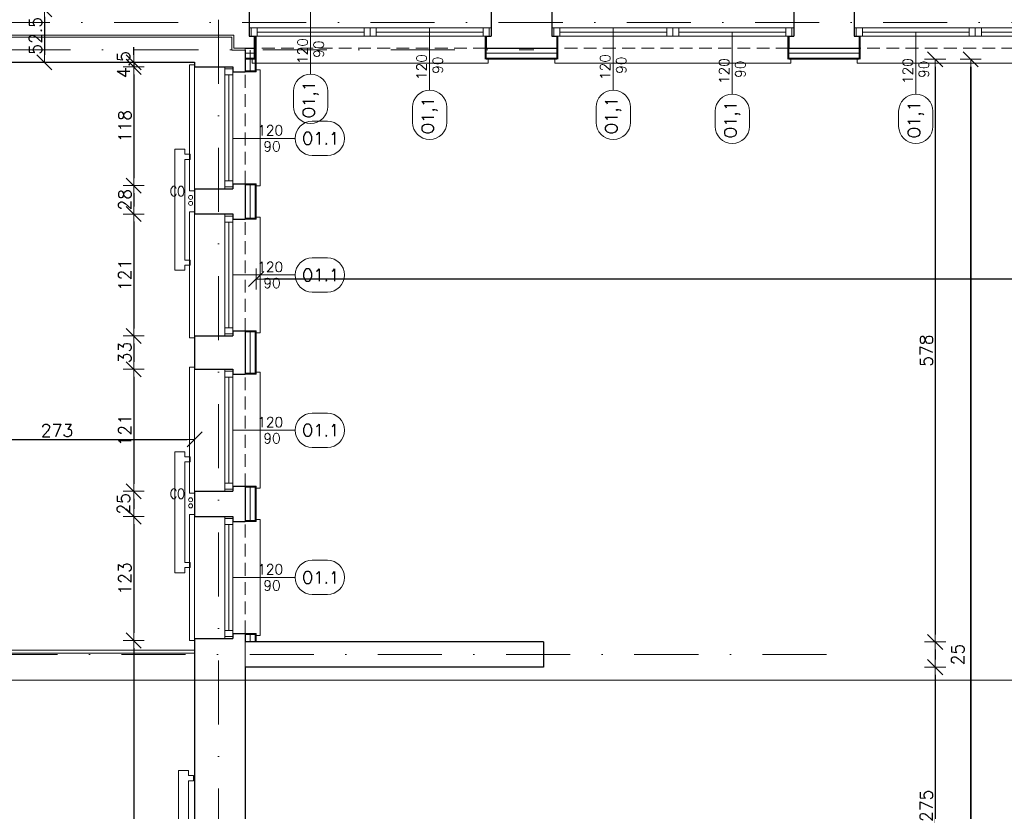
# Model space of a CAD drawing. Header units: millimetres. Extents: x 23192 to 177760, y -399809 to -79279.
# Tile 119 of 256: x 52994 to 53970, y -196383 to -195597. Entities that reach past the tile are written whole.
import ezdxf
from ezdxf.enums import TextEntityAlignment as Align

# ---------------------------------------------------------------- set-up
doc = ezdxf.new("R2010")
doc.units = ezdxf.units.MM
doc.linetypes.add('DASHDOT', pattern=[25.4, 12.7, -6.35, 0, -6.35])
doc.linetypes.add('HIDDEN', pattern=[9.525, 6.35, -3.175])
doc.layers.get('0').update_dxf_attribs({"lineweight": 0})
for name, color, linetype, lineweight in [('!! 0_ Istn-okna', 6, 'Continuous', 13), ('!! 0_ Istn-sciany', 3, 'Continuous', 30), ('!! 0_ Istn-widok', 1, 'Continuous', 15), ('!! 0_Istn-armatura', 6, 'Continuous', 9), ('!! 0_Istn-cienka', 4, 'Continuous', 9), ('!! 0_Opis_okna', 8, 'Continuous', 15), ('!! 0_Osie', 1, 'DASHDOT', 13), ('!! 1_ tynk zewn  - nowy', 21, 'Continuous', 20), ('!! 2_ remont Ocieplenie', 4, 'ZIGZAG', 5), ('!! wymiary osi', 250, 'Continuous', 9), ('0-osie-liniA', 14, 'DASHDOT', 5)]:
    doc.layers.add(name, color=color, linetype=linetype, lineweight=lineweight)
for name, color, linetype, lineweight, plot in [('!! 0_Istn-grzejniki', 7, 'Continuous', 0, False), ('!! 0_ramki', 66, 'Continuous', 9, False), ('Powierzchnia', 140, 'Continuous', 5, False)]:
    doc.layers.add(name, color=color, linetype=linetype, lineweight=lineweight, plot=plot)
doc.styles.add('ARCHETYP', font='romans.shx', dxfattribs={"height": 15})
doc.styles.add('TXT', font='simplex.shx')
doc.linetypes.add('ZIGZAG', pattern='A,0.00254,-5.08,[131,ltypeshp.shx,S=5.08,R=0,X=-5.08,Y=0],-10.16,[131,ltypeshp.shx,S=5.08,R=180,X=5.08,Y=0],-5.08', length=20.32254)
doc.dimstyles.new('DIM50', dxfattribs={"dimscale": 5, "dimtxt": 2.5, "dimasz": 1.5, "dimexe": 0, "dimexo": 0, "dimgap": 0.5, "dimtad": 1, "dimdec": 4, "dimrnd": 0.5, "dimdsep": 46, "dimtxsty": 'TXT', "dimblk1": 'TICK1', "dimblk2": 'TICK1', "dimsah": 1, "dimcen": 0, "dimse1": 1, "dimse2": 1, "dimclrd": 1, "dimclre": 7, "dimclrt": 9, "dimadec": 0, "dimazin": 0, "dimtfac": 1, "dimtdec": 4, "dimtmove": 2, "dimatfit": 3, "dimldrblk": 'TICK1', "dimfxl": 1, "dimtolj": 1, "dimarcsym": 0})

# ---------------------------------------------------------------- blocks, each defined once
blk = doc.blocks.new('BLOK OSI')
at = {"layer": '0-osie-liniA', "ltscale": 5}
for points in [[(53191.21142, -193626.89479), (53191.21142, -199860.81919)], [(48639.33021, -195663.0883), (55424.2848, -195663.0883)], [(51837.14395, -195690.0883), (53504.05566, -195690.0883)], [(51570.03302, -196290.0883), (53810.60983, -196290.0883)]]:
    blk.add_lwpolyline(points, dxfattribs=at)
blk = doc.blocks.new('1_ok-opis')
blk.add_line((0, 111.61), (0, 50))
for points in [[(-17, 128.61), (-17, 143.61)], [(17, 128.61), (17, 143.61)]]:
    blk.add_lwpolyline(points)
for centre, start, end in [((0, 143.61), 0, 180), ((0, 128.61), 180, 0)]:
    blk.add_arc(centre, 17, start, end)
at = {"style": 'ARCHETYP'}
for tag, height, rotation, p in [('NR', 12, 90, (0, 136.9)), ('NR', 12, 270, (0, 136.9)), ('SZEROKOŚĆ', 10, 90, (-8, 78.29)), ('WYSOKOŚĆ', 10, 270, (-8, 78.29)), ('WYSOKOŚĆ', 10, 90, (8, 78.29)), ('SZEROKOŚĆ', 10, 270, (8, 78.29))]:
    blk.add_attdef(tag, text='', height=height, rotation=rotation, dxfattribs=at).set_placement(p, align=Align.MIDDLE)
blk = doc.blocks.new('TICK1')
at = {"color": 0}
for p, q in [((0, -1.4), (0, 1.4)), ((0, 0), (-1, 0))]:
    blk.add_line(p, q, dxfattribs=at)
at = {"color": 2}
blk.add_line((-1, -1), (1, 1), dxfattribs=at)
blk = doc.blocks.new('*D2426')
at = {"layer": '!! wymiary osi', "color": 1, "lineweight": -2, "transparency": 16777216}
blk.add_line((53018.78, -195594.59), (53018.78, -195632.09), dxfattribs=at)
at = {"layer": 'DEFPOINTS', "color": 0, "transparency": 16777216}
for p in [(53018.78, -195587.09), (53018.78, -195639.59), (53020.21, -195639.59)]:
    blk.add_point(p, dxfattribs=at)
at = {"layer": '!! wymiary osi', "color": 1, "lineweight": -2, "transparency": 16777216, "xscale": 7.5, "yscale": 7.5, "zscale": 7.5}
for p, rotation in [((53018.78, -195587.09), 90), ((53018.78, -195639.59), 270)]:
    blk.add_blockref('TICK1', p, dxfattribs=dict(at, rotation=rotation))
at = {"layer": '!! wymiary osi', "color": 9, "transparency": 16777216, "insert": (53010.03, -195613.34), "char_height": 12.5, "attachment_point": 5, "rotation": 90, "style": 'TXT'}
blk.add_mtext('\\A1;52.5', dxfattribs=at)
blk = doc.blocks.new('*D2460')
at = {"layer": '!! wymiary osi', "color": 1, "lineweight": -2, "transparency": 16777216}
blk.add_line((55021.21, -195854.61), (53236.21, -195854.61), dxfattribs=at)
at = {"layer": 'DEFPOINTS', "color": 0, "transparency": 16777216}
for p in [(53228.71, -195636.59), (55028.71, -195636.59), (53228.71, -195854.61)]:
    blk.add_point(p, dxfattribs=at)
at = {"layer": '!! wymiary osi', "color": 1, "lineweight": -2, "transparency": 16777216, "xscale": 7.5, "yscale": 7.5, "zscale": 7.5, "rotation": 180}
blk.add_blockref('TICK1', (53228.71, -195854.61), dxfattribs=at)
at = {"layer": '!! wymiary osi', "color": 1, "lineweight": -2, "transparency": 16777216, "xscale": 7.5, "yscale": 7.5, "zscale": 7.5}
blk.add_blockref('TICK1', (55028.71, -195854.61), dxfattribs=at)
at = {"layer": '!! wymiary osi', "color": 9, "transparency": 16777216, "insert": (54128.71, -195845.86), "char_height": 12.5, "attachment_point": 5, "style": 'TXT'}
blk.add_mtext('\\A1;1800', dxfattribs=at)
blk = doc.blocks.new('*D2505')
at = {"layer": '!! wymiary osi', "color": 1, "lineweight": -2, "transparency": 16777216}
blk.add_line((52902.21, -196013.65), (53160.21, -196013.65), dxfattribs=at)
at = {"layer": 'DEFPOINTS', "color": 0, "transparency": 16777216}
for p in [(52894.71, -195952.59), (53167.71, -195952.59), (53167.71, -196013.65)]:
    blk.add_point(p, dxfattribs=at)
at = {"layer": '!! wymiary osi', "color": 1, "lineweight": -2, "transparency": 16777216, "xscale": 7.5, "yscale": 7.5, "zscale": 7.5, "rotation": 180}
blk.add_blockref('TICK1', (52894.71, -196013.65), dxfattribs=at)
at = {"layer": '!! wymiary osi', "color": 1, "lineweight": -2, "transparency": 16777216, "xscale": 7.5, "yscale": 7.5, "zscale": 7.5}
blk.add_blockref('TICK1', (53167.71, -196013.65), dxfattribs=at)
at = {"layer": '!! wymiary osi', "color": 9, "transparency": 16777216, "insert": (53031.21, -196004.9), "char_height": 12.5, "attachment_point": 5, "style": 'TXT'}
blk.add_mtext('\\A1;273', dxfattribs=at)
blk = doc.blocks.new('*D2506')
at = {"layer": '!! wymiary osi', "color": 1, "lineweight": -2, "transparency": 16777216}
blk.add_line((53937.12, -195644.09), (53937.12, -198051.09), dxfattribs=at)
at = {"layer": 'DEFPOINTS', "color": 0, "transparency": 16777216}
for p in [(53228.71, -195636.59), (53228.71, -198058.59), (53937.12, -198058.59)]:
    blk.add_point(p, dxfattribs=at)
at = {"layer": '!! wymiary osi', "color": 1, "lineweight": -2, "transparency": 16777216, "xscale": 7.5, "yscale": 7.5, "zscale": 7.5}
for p, rotation in [((53937.12, -195636.59), 90), ((53937.12, -198058.59), 270)]:
    blk.add_blockref('TICK1', p, dxfattribs=dict(at, rotation=rotation))
at = {"layer": '!! wymiary osi', "color": 9, "transparency": 16777216, "insert": (53928.37, -196847.59), "char_height": 12.5, "attachment_point": 5, "rotation": 90, "style": 'TXT'}
blk.add_mtext('\\A1;2422', dxfattribs=at)
blk = doc.blocks.new('*D2507')
at = {"layer": '!! wymiary osi', "color": 1, "lineweight": -2, "transparency": 16777216}
blk.add_line((53937.12, -198051.09), (53937.12, -195644.09), dxfattribs=at)
at = {"layer": 'DEFPOINTS', "color": 0, "transparency": 16777216}
for p in [(53228.71, -195636.59), (53937.12, -195636.59), (53228.71, -198058.59)]:
    blk.add_point(p, dxfattribs=at)
at = {"layer": '!! wymiary osi', "color": 1, "lineweight": -2, "transparency": 16777216, "xscale": 7.5, "yscale": 7.5, "zscale": 7.5}
for p, rotation in [((53937.12, -195636.59), 90), ((53937.12, -198058.59), 270)]:
    blk.add_blockref('TICK1', p, dxfattribs=dict(at, rotation=rotation))
at = {"layer": '!! wymiary osi', "color": 9, "transparency": 16777216, "insert": (53928.37, -196847.59), "char_height": 12.5, "attachment_point": 5, "rotation": 90, "style": 'TXT'}
blk.add_mtext('\\A1;2422', dxfattribs=at)
blk = doc.blocks.new('*D2508')
at = {"layer": '!! wymiary osi', "color": 1, "lineweight": -2, "transparency": 16777216}
blk.add_line((53901.88, -195644.09), (53901.88, -196207.09), dxfattribs=at)
at = {"layer": 'DEFPOINTS', "color": 0, "transparency": 16777216}
for p in [(53228.71, -195636.59), (53228.71, -196214.59), (53901.88, -196214.59)]:
    blk.add_point(p, dxfattribs=at)
at = {"layer": '!! wymiary osi', "color": 1, "lineweight": -2, "transparency": 16777216, "xscale": 7.5, "yscale": 7.5, "zscale": 7.5}
for p, rotation in [((53901.88, -195636.59), 90), ((53901.88, -196214.59), 270)]:
    blk.add_blockref('TICK1', p, dxfattribs=dict(at, rotation=rotation))
at = {"layer": '!! wymiary osi', "color": 9, "transparency": 16777216, "insert": (53893.13, -195925.59), "char_height": 12.5, "attachment_point": 5, "rotation": 90, "style": 'TXT'}
blk.add_mtext('\\A1;578', dxfattribs=at)
blk = doc.blocks.new('*D2509')
at = {"layer": '!! wymiary osi', "color": 1, "lineweight": -2, "transparency": 16777216}
blk.add_line((53901.88, -196222.09), (53901.88, -196232.09), dxfattribs=at)
at = {"layer": 'DEFPOINTS', "color": 0, "transparency": 16777216}
for p in [(53228.71, -196214.59), (53513.71, -196239.59), (53901.88, -196239.59)]:
    blk.add_point(p, dxfattribs=at)
at = {"layer": '!! wymiary osi', "color": 1, "lineweight": -2, "transparency": 16777216, "xscale": 7.5, "yscale": 7.5, "zscale": 7.5}
for p, rotation in [((53901.88, -196214.59), 90), ((53901.88, -196239.59), 270)]:
    blk.add_blockref('TICK1', p, dxfattribs=dict(at, rotation=rotation))
at = {"layer": '!! wymiary osi', "color": 9, "transparency": 16777216, "insert": (53924.38, -196227.09), "char_height": 12.5, "attachment_point": 5, "rotation": 90, "style": 'TXT'}
blk.add_mtext('\\A1;25', dxfattribs=at)
blk = doc.blocks.new('*D2510')
at = {"layer": '!! wymiary osi', "color": 1, "lineweight": -2, "transparency": 16777216}
blk.add_line((53901.88, -196247.09), (53901.88, -196507.09), dxfattribs=at)
at = {"layer": 'DEFPOINTS', "color": 0, "transparency": 16777216}
for p in [(53513.71, -196239.59), (53513.71, -196514.59), (53901.88, -196514.59)]:
    blk.add_point(p, dxfattribs=at)
at = {"layer": '!! wymiary osi', "color": 1, "lineweight": -2, "transparency": 16777216, "xscale": 7.5, "yscale": 7.5, "zscale": 7.5}
for p, rotation in [((53901.88, -196239.59), 90), ((53901.88, -196514.59), 270)]:
    blk.add_blockref('TICK1', p, dxfattribs=dict(at, rotation=rotation))
at = {"layer": '!! wymiary osi', "color": 9, "transparency": 16777216, "insert": (53893.13, -196377.09), "char_height": 12.5, "attachment_point": 5, "rotation": 90, "style": 'TXT'}
blk.add_mtext('\\A1;275', dxfattribs=at)
blk = doc.blocks.new('*D2516')
at = {"layer": '!! wymiary osi', "color": 1, "lineweight": -2, "transparency": 16777216}
for p, q in [((53107.27, -195632.09), (53107.27, -195624.59)), ((53107.27, -195639.59), (53107.27, -195644.09)), ((53107.27, -195651.59), (53107.27, -195659.09))]:
    blk.add_line(p, q, dxfattribs=at)
at = {"layer": 'DEFPOINTS', "color": 0, "transparency": 16777216}
for p in [(53167.71, -195639.59), (53107.27, -195644.09), (53167.71, -195644.09)]:
    blk.add_point(p, dxfattribs=at)
at = {"layer": '!! wymiary osi', "color": 1, "lineweight": -2, "transparency": 16777216, "xscale": 7.5, "yscale": 7.5, "zscale": 7.5}
for p, rotation in [((53107.27, -195639.59), 270), ((53107.27, -195644.09), 90)]:
    blk.add_blockref('TICK1', p, dxfattribs=dict(at, rotation=rotation))
at = {"layer": '!! wymiary osi', "color": 9, "transparency": 16777216, "insert": (53097.27, -195641.84), "char_height": 12.5, "attachment_point": 5, "rotation": 90, "style": 'TXT'}
blk.add_mtext('\\A1;4.5', dxfattribs=at)
blk = doc.blocks.new('*D2517')
at = {"layer": '!! wymiary osi', "color": 1, "lineweight": -2, "transparency": 16777216}
blk.add_line((53107.27, -195651.59), (53107.27, -195754.43), dxfattribs=at)
at = {"layer": 'DEFPOINTS', "color": 0, "transparency": 16777216}
for p in [(53167.71, -195644.09), (53107.27, -195761.93), (53167.71, -195761.93)]:
    blk.add_point(p, dxfattribs=at)
at = {"layer": '!! wymiary osi', "color": 1, "lineweight": -2, "transparency": 16777216, "xscale": 7.5, "yscale": 7.5, "zscale": 7.5}
for p, rotation in [((53107.27, -195644.09), 90), ((53107.27, -195761.93), 270)]:
    blk.add_blockref('TICK1', p, dxfattribs=dict(at, rotation=rotation))
at = {"layer": '!! wymiary osi', "color": 9, "transparency": 16777216, "insert": (53098.52, -195703.01), "char_height": 12.5, "attachment_point": 5, "rotation": 90, "style": 'TXT'}
blk.add_mtext('\\A1;118', dxfattribs=at)
blk = doc.blocks.new('*D2518')
at = {"layer": '!! wymiary osi', "color": 1, "lineweight": -2, "transparency": 16777216}
blk.add_line((53107.27, -195769.43), (53107.27, -195782.59), dxfattribs=at)
at = {"layer": 'DEFPOINTS', "color": 0, "transparency": 16777216}
for p in [(53167.71, -195761.93), (53107.27, -195790.09), (53167.71, -195790.09)]:
    blk.add_point(p, dxfattribs=at)
at = {"layer": '!! wymiary osi', "color": 1, "lineweight": -2, "transparency": 16777216, "xscale": 7.5, "yscale": 7.5, "zscale": 7.5}
for p, rotation in [((53107.27, -195761.93), 90), ((53107.27, -195790.09), 270)]:
    blk.add_blockref('TICK1', p, dxfattribs=dict(at, rotation=rotation))
at = {"layer": '!! wymiary osi', "color": 9, "transparency": 16777216, "insert": (53098.52, -195776.01), "char_height": 12.5, "attachment_point": 5, "rotation": 90, "style": 'TXT'}
blk.add_mtext('\\A1;28', dxfattribs=at)
blk = doc.blocks.new('*D2519')
at = {"layer": '!! wymiary osi', "color": 1, "lineweight": -2, "transparency": 16777216}
blk.add_line((53107.27, -195797.59), (53107.27, -195903.59), dxfattribs=at)
at = {"layer": 'DEFPOINTS', "color": 0, "transparency": 16777216}
for p in [(53167.71, -195790.09), (53107.27, -195911.09), (53167.71, -195911.09)]:
    blk.add_point(p, dxfattribs=at)
at = {"layer": '!! wymiary osi', "color": 1, "lineweight": -2, "transparency": 16777216, "xscale": 7.5, "yscale": 7.5, "zscale": 7.5}
for p, rotation in [((53107.27, -195790.09), 90), ((53107.27, -195911.09), 270)]:
    blk.add_blockref('TICK1', p, dxfattribs=dict(at, rotation=rotation))
at = {"layer": '!! wymiary osi', "color": 9, "transparency": 16777216, "insert": (53098.52, -195850.59), "char_height": 12.5, "attachment_point": 5, "rotation": 90, "style": 'TXT'}
blk.add_mtext('\\A1;121', dxfattribs=at)
blk = doc.blocks.new('*D2520')
at = {"layer": '!! wymiary osi', "color": 1, "lineweight": -2, "transparency": 16777216}
blk.add_line((53107.27, -195918.59), (53107.27, -195936.59), dxfattribs=at)
at = {"layer": 'DEFPOINTS', "color": 0, "transparency": 16777216}
for p in [(53167.71, -195911.09), (53107.27, -195944.09), (53167.71, -195944.09)]:
    blk.add_point(p, dxfattribs=at)
at = {"layer": '!! wymiary osi', "color": 1, "lineweight": -2, "transparency": 16777216, "xscale": 7.5, "yscale": 7.5, "zscale": 7.5}
for p, rotation in [((53107.27, -195911.09), 90), ((53107.27, -195944.09), 270)]:
    blk.add_blockref('TICK1', p, dxfattribs=dict(at, rotation=rotation))
at = {"layer": '!! wymiary osi', "color": 9, "transparency": 16777216, "insert": (53098.52, -195927.59), "char_height": 12.5, "attachment_point": 5, "rotation": 90, "style": 'TXT'}
blk.add_mtext('\\A1;33', dxfattribs=at)
blk = doc.blocks.new('*D2521')
at = {"layer": '!! wymiary osi', "color": 1, "lineweight": -2, "transparency": 16777216}
blk.add_line((53107.27, -195951.59), (53107.27, -196057.59), dxfattribs=at)
at = {"layer": 'DEFPOINTS', "color": 0, "transparency": 16777216}
for p in [(53167.71, -195944.09), (53107.27, -196065.09), (53167.71, -196065.09)]:
    blk.add_point(p, dxfattribs=at)
at = {"layer": '!! wymiary osi', "color": 1, "lineweight": -2, "transparency": 16777216, "xscale": 7.5, "yscale": 7.5, "zscale": 7.5}
for p, rotation in [((53107.27, -195944.09), 90), ((53107.27, -196065.09), 270)]:
    blk.add_blockref('TICK1', p, dxfattribs=dict(at, rotation=rotation))
at = {"layer": '!! wymiary osi', "color": 9, "transparency": 16777216, "insert": (53098.52, -196004.59), "char_height": 12.5, "attachment_point": 5, "rotation": 90, "style": 'TXT'}
blk.add_mtext('\\A1;121', dxfattribs=at)
blk = doc.blocks.new('*D2522')
at = {"layer": '!! wymiary osi', "color": 1, "lineweight": -2, "transparency": 16777216}
blk.add_line((53107.27, -196072.59), (53107.27, -196082.59), dxfattribs=at)
at = {"layer": 'DEFPOINTS', "color": 0, "transparency": 16777216}
for p in [(53167.71, -196065.09), (53107.27, -196090.09), (53167.71, -196090.09)]:
    blk.add_point(p, dxfattribs=at)
at = {"layer": '!! wymiary osi', "color": 1, "lineweight": -2, "transparency": 16777216, "xscale": 7.5, "yscale": 7.5, "zscale": 7.5}
for p, rotation in [((53107.27, -196065.09), 90), ((53107.27, -196090.09), 270)]:
    blk.add_blockref('TICK1', p, dxfattribs=dict(at, rotation=rotation))
at = {"layer": '!! wymiary osi', "color": 9, "transparency": 16777216, "insert": (53097.27, -196077.59), "char_height": 12.5, "attachment_point": 5, "rotation": 90, "style": 'TXT'}
blk.add_mtext('\\A1;25', dxfattribs=at)
blk = doc.blocks.new('*D2523')
at = {"layer": '!! wymiary osi', "color": 1, "lineweight": -2, "transparency": 16777216}
blk.add_line((53107.27, -196097.59), (53107.27, -196205.59), dxfattribs=at)
at = {"layer": 'DEFPOINTS', "color": 0, "transparency": 16777216}
for p in [(53167.71, -196090.09), (53107.27, -196213.09), (53167.71, -196213.09)]:
    blk.add_point(p, dxfattribs=at)
at = {"layer": '!! wymiary osi', "color": 1, "lineweight": -2, "transparency": 16777216, "xscale": 7.5, "yscale": 7.5, "zscale": 7.5}
for p, rotation in [((53107.27, -196090.09), 90), ((53107.27, -196213.09), 270)]:
    blk.add_blockref('TICK1', p, dxfattribs=dict(at, rotation=rotation))
at = {"layer": '!! wymiary osi', "color": 9, "transparency": 16777216, "insert": (53098.52, -196151.59), "char_height": 12.5, "attachment_point": 5, "rotation": 90, "style": 'TXT'}
blk.add_mtext('\\A1;123', dxfattribs=at)
blk = doc.blocks.new('*D2524')
at = {"layer": '!! wymiary osi', "color": 1, "lineweight": -2, "transparency": 16777216}
blk.add_line((53107.27, -196220.59), (53107.27, -196800.28), dxfattribs=at)
at = {"layer": 'DEFPOINTS', "color": 0, "transparency": 16777216}
for p in [(53167.71, -196213.09), (53107.27, -196807.78), (53167.71, -196807.78)]:
    blk.add_point(p, dxfattribs=at)
at = {"layer": '!! wymiary osi', "color": 1, "lineweight": -2, "transparency": 16777216, "xscale": 7.5, "yscale": 7.5, "zscale": 7.5}
for p, rotation in [((53107.27, -196213.09), 90), ((53107.27, -196807.78), 270)]:
    blk.add_blockref('TICK1', p, dxfattribs=dict(at, rotation=rotation))
at = {"layer": '!! wymiary osi', "color": 9, "transparency": 16777216, "insert": (53098.52, -196474.33), "char_height": 12.5, "attachment_point": 5, "rotation": 90, "style": 'TXT'}
blk.add_mtext('\\A1;594.5', dxfattribs=at)

msp = doc.modelspace()

# ---------------------------------------------------------------- linework, layer by layer
at = {"layer": '!! 0_ Istn-okna'}
for points in [[(53221.71142, -195605.5883), (53461.71142, -195605.5883)], [(53229.71142, -195609.5883), (53335.71142, -195609.5883)], [(53347.71142, -195609.5883), (53453.71142, -195609.5883)], [(53521.71142, -195605.5883), (53761.71142, -195605.5883)], [(53529.71142, -195609.5883), (53635.71142, -195609.5883)], [(53647.71142, -195609.5883), (53753.71142, -195609.5883)], [(53821.71142, -195605.5883), (54061.71142, -195605.5883)], [(53829.71142, -195609.5883), (53935.71142, -195609.5883)], [(53947.71142, -195609.5883), (54053.71142, -195609.5883)], [(53221.71142, -195613.5883), (53461.71142, -195613.5883)], [(53521.71142, -195613.5883), (53761.71142, -195613.5883)], [(53821.71142, -195613.5883), (54061.71142, -195613.5883)], [(53197.71142, -195644.0883), (53197.71142, -195765.0883)], [(53205.71142, -195644.0883), (53205.71142, -195765.0883)], [(53201.71142, -195652.0883), (53201.71142, -195757.0883)], [(53197.71142, -195790.0883), (53197.71142, -195911.0883)], [(53205.71142, -195790.0883), (53205.71142, -195911.0883)], [(53201.71142, -195798.0883), (53201.71142, -195903.0883)], [(53197.71142, -195944.0883), (53197.71142, -196065.0883)], [(53201.71142, -195952.0883), (53201.71142, -196057.0883)], [(53205.71142, -195944.0883), (53205.71142, -196065.0883)], [(53197.71142, -196090.0883), (53197.71142, -196211.0883)], [(53205.71142, -196090.0883), (53205.71142, -196211.0883)], [(53201.71142, -196098.0883), (53201.71142, -196203.0883)]]:
    msp.add_lwpolyline(points, dxfattribs=at)
for points in [[(53223.71142, -195613.5883), (53229.71142, -195613.5883), (53229.71142, -195605.5883), (53223.71142, -195605.5883)], [(53335.71142, -195613.5883), (53341.71142, -195613.5883), (53341.71142, -195605.5883), (53335.71142, -195605.5883)], [(53341.71142, -195613.5883), (53347.71142, -195613.5883), (53347.71142, -195605.5883), (53341.71142, -195605.5883)], [(53453.71142, -195613.5883), (53459.71142, -195613.5883), (53459.71142, -195605.5883), (53453.71142, -195605.5883)], [(53523.71142, -195613.5883), (53529.71142, -195613.5883), (53529.71142, -195605.5883), (53523.71142, -195605.5883)], [(53635.71142, -195613.5883), (53641.71142, -195613.5883), (53641.71142, -195605.5883), (53635.71142, -195605.5883)], [(53641.71142, -195613.5883), (53647.71142, -195613.5883), (53647.71142, -195605.5883), (53641.71142, -195605.5883)], [(53753.71142, -195613.5883), (53759.71142, -195613.5883), (53759.71142, -195605.5883), (53753.71142, -195605.5883)], [(53823.71142, -195613.5883), (53829.71142, -195613.5883), (53829.71142, -195605.5883), (53823.71142, -195605.5883)], [(53935.71142, -195613.5883), (53941.71142, -195613.5883), (53941.71142, -195605.5883), (53935.71142, -195605.5883)], [(53941.71142, -195613.5883), (53947.71142, -195613.5883), (53947.71142, -195605.5883), (53941.71142, -195605.5883)], [(53205.71142, -195646.0883), (53205.71142, -195652.0883), (53197.71142, -195652.0883), (53197.71142, -195646.0883)], [(53205.71142, -195757.0883), (53205.71142, -195763.0883), (53197.71142, -195763.0883), (53197.71142, -195757.0883)], [(53205.71142, -195792.0883), (53205.71142, -195798.0883), (53197.71142, -195798.0883), (53197.71142, -195792.0883)], [(53205.71142, -195903.0883), (53205.71142, -195909.0883), (53197.71142, -195909.0883), (53197.71142, -195903.0883)], [(53205.71142, -195946.0883), (53205.71142, -195952.0883), (53197.71142, -195952.0883), (53197.71142, -195946.0883)], [(53205.71142, -196057.0883), (53205.71142, -196063.0883), (53197.71142, -196063.0883), (53197.71142, -196057.0883)], [(53205.71142, -196092.0883), (53205.71142, -196098.0883), (53197.71142, -196098.0883), (53197.71142, -196092.0883)], [(53205.71142, -196203.0883), (53205.71142, -196209.0883), (53197.71142, -196209.0883), (53197.71142, -196203.0883)]]:
    msp.add_lwpolyline(points, close=True, dxfattribs=at)
at = {"layer": '!! 0_ Istn-sciany'}
for points in [[(53221.71142, -195574.5883), (53221.71142, -195613.5883)], [(53461.71142, -195574.5883), (53461.71142, -195613.5883)], [(53521.71142, -195574.5883), (53521.71142, -195613.5883)], [(53761.71142, -195574.5883), (53761.71142, -195613.5883)], [(53821.71142, -195574.5883), (53821.71142, -195613.5883)], [(53221.71142, -195613.5883), (53226.71142, -195613.5883)], [(53226.71142, -195613.5883), (53226.71142, -195625.5883)], [(53456.71142, -195613.5883), (53461.71142, -195613.5883)], [(53456.71142, -195613.5883), (53456.71142, -195625.5883)], [(53521.71142, -195613.5883), (53526.71142, -195613.5883)], [(53526.71142, -195613.5883), (53526.71142, -195625.5883)], [(53756.71142, -195613.5883), (53761.71142, -195613.5883)], [(53756.71142, -195613.5883), (53756.71142, -195625.5883)], [(53821.71142, -195613.5883), (53826.71142, -195613.5883)], [(53826.71142, -195613.5883), (53826.71142, -195625.5883)], [(53217.71142, -195625.5883), (53226.71142, -195625.5883)], [(53217.71142, -195627.5883), (53217.71142, -195649.0883)], [(53456.71142, -195625.5883), (53526.71142, -195625.5883)], [(53756.71142, -195625.5883), (53826.71142, -195625.5883)], [(52872.71142, -195639.5883), (53167.71142, -195639.5883)], [(53167.71142, -195639.5883), (53167.71142, -195644.0883)], [(53167.71142, -195644.0883), (53205.71142, -195644.0883)], [(53205.71142, -195644.0883), (53205.71142, -195649.0883)], [(53205.71142, -195649.0883), (53217.71142, -195649.0883)], [(53167.71142, -195765.0883), (53167.71142, -195790.0883)], [(53167.71142, -195765.0883), (53205.71142, -195765.0883)], [(53205.71142, -195760.0883), (53205.71142, -195765.0883)], [(53205.71142, -195760.0883), (53217.71142, -195760.0883)], [(53217.71142, -195760.0883), (53217.71142, -195795.0883)], [(53167.71142, -195790.0883), (53205.71142, -195790.0883)], [(53205.71142, -195790.0883), (53205.71142, -195795.0883)], [(53205.71142, -195795.0883), (53217.71142, -195795.0883)], [(53167.71142, -195911.0883), (53167.71142, -195944.0883)], [(53167.71142, -195911.0883), (53205.71142, -195911.0883)], [(53205.71142, -195906.0883), (53205.71142, -195911.0883)], [(53205.71142, -195906.0883), (53217.71142, -195906.0883)], [(53217.71142, -195906.0883), (53217.71142, -195949.0883)], [(53167.71142, -195944.0883), (53205.71142, -195944.0883)], [(53205.71142, -195944.0883), (53205.71142, -195949.0883)], [(53205.71142, -195949.0883), (53217.71142, -195949.0883)], [(53205.71142, -196060.0883), (53205.71142, -196065.0883)], [(53205.71142, -196060.0883), (53217.71142, -196060.0883)], [(53217.71142, -196060.0883), (53217.71142, -196095.0883)], [(53167.71142, -196065.0883), (53167.71142, -196090.0883)], [(53167.71142, -196065.0883), (53205.71142, -196065.0883)], [(53167.71142, -196090.0883), (53205.71142, -196090.0883)], [(53205.71142, -196090.0883), (53205.71142, -196095.0883)], [(53205.71142, -196095.0883), (53217.71142, -196095.0883)], [(53205.71142, -196206.0883), (53205.71142, -196211.0883)], [(53205.71142, -196206.0883), (53217.71142, -196206.0883)], [(53217.71142, -196206.0883), (53217.71142, -196214.5883)], [(53167.71142, -196211.0883), (53167.71142, -196814.5883)], [(53167.71142, -196211.0883), (53205.71142, -196211.0883)], [(53513.71142, -196214.5883), (53217.71142, -196214.5883)], [(53513.71142, -196214.5883), (53513.71142, -196239.5883)], [(53217.71142, -196239.5883), (53217.71142, -196514.5883)], [(53513.71142, -196239.5883), (53217.71142, -196239.5883)]]:
    msp.add_lwpolyline(points, dxfattribs=at)
at = {"layer": '!! 0_ Istn-widok'}
for points in [[(52872.71142, -195612.5883), (53178.71142, -195612.5883)], [(52872.71142, -195614.5883), (53179.71142, -195614.5883)], [(53178.71142, -195612.5883), (53206.71142, -195612.5883)], [(53179.71142, -195614.5883), (53204.71142, -195614.5883)], [(53204.71142, -195614.5883), (53204.71142, -195627.5883)], [(53206.71142, -195612.5883), (53206.71142, -195625.5883)], [(53204.71142, -195627.5883), (53217.71142, -195627.5883)], [(53206.71142, -195625.5883), (53217.71142, -195625.5883)], [(53217.71142, -195627.5883), (53217.71142, -195625.5883)], [(53224.71142, -195635.5883), (53224.71142, -195640.5883)], [(53458.71142, -195640.5883), (53224.71142, -195640.5883)], [(53458.71142, -195635.5883), (53458.71142, -195640.5883)], [(53524.71142, -195635.5883), (53524.71142, -195640.5883)], [(53758.71142, -195640.5883), (53524.71142, -195640.5883)], [(53758.71142, -195635.5883), (53758.71142, -195640.5883)], [(53824.71142, -195635.5883), (53824.71142, -195640.5883)], [(54058.71142, -195640.5883), (53824.71142, -195640.5883)], [(53162.71142, -195642.0883), (53162.71142, -195767.0883)], [(53167.71142, -195642.0883), (53162.71142, -195642.0883)], [(53227.71142, -195647.0883), (53232.71142, -195647.0883)], [(53232.71142, -195762.0883), (53232.71142, -195647.0883)], [(53167.71142, -195767.0883), (53162.71142, -195767.0883)], [(53227.71142, -195762.0883), (53232.71142, -195762.0883)], [(53162.71142, -195788.0883), (53162.71142, -195913.0883)], [(53167.71142, -195788.0883), (53162.71142, -195788.0883)], [(53227.71142, -195793.0883), (53232.71142, -195793.0883)], [(53232.71142, -195908.0883), (53232.71142, -195793.0883)], [(53167.71142, -195913.0883), (53162.71142, -195913.0883)], [(53227.71142, -195908.0883), (53232.71142, -195908.0883)], [(53162.71142, -195942.0883), (53162.71142, -196067.0883)], [(53167.71142, -195942.0883), (53162.71142, -195942.0883)], [(53227.71142, -195947.0883), (53232.71142, -195947.0883)], [(53232.71142, -196062.0883), (53232.71142, -195947.0883)], [(53167.71142, -196067.0883), (53162.71142, -196067.0883)], [(53227.71142, -196062.0883), (53232.71142, -196062.0883)], [(53162.71142, -196088.0883), (53162.71142, -196213.0883)], [(53167.71142, -196088.0883), (53162.71142, -196088.0883)], [(53227.71142, -196093.0883), (53232.71142, -196093.0883)], [(53232.71142, -196208.0883), (53232.71142, -196093.0883)], [(53167.71142, -196213.0883), (53162.71142, -196213.0883)], [(53217.71142, -196214.5883), (53217.71142, -196239.5883)], [(53227.71142, -196208.0883), (53232.71142, -196208.0883)], [(52887.71142, -196222.5883), (53167.71142, -196222.5883)], [(52890.71142, -196225.5883), (53167.71142, -196225.5883)]]:
    msp.add_lwpolyline(points, dxfattribs=at)
at = {"layer": '!! 0_Istn-armatura'}
for centre in [(53163.71142, -195773.5883), (53163.71142, -195779.5883), (53163.71142, -196073.5883), (53163.71142, -196079.5883)]:
    msp.add_circle(centre, 2, dxfattribs=at)
at = {"layer": '!! 0_Istn-cienka', "linetype": 'HIDDEN', "ltscale": 2}
for points in [[(53456.71142, -195625.5883), (53226.71142, -195625.5883)], [(53756.71142, -195625.5883), (53526.71142, -195625.5883)], [(54056.71142, -195625.5883), (53826.71142, -195625.5883)], [(53167.71142, -195644.0883), (53167.71142, -195765.0883)], [(53217.71142, -195760.0883), (53217.71142, -195649.0883)], [(53167.71142, -195790.0883), (53167.71142, -195911.0883)], [(53217.71142, -195906.0883), (53217.71142, -195795.0883)], [(53167.71142, -195944.0883), (53167.71142, -196065.0883)], [(53217.71142, -196060.0883), (53217.71142, -195949.0883)], [(53167.71142, -196090.0883), (53167.71142, -196211.0883)], [(53217.71142, -196206.0883), (53217.71142, -196095.0883)]]:
    msp.add_lwpolyline(points, dxfattribs=at)
at = {"layer": '!! 0_Istn-grzejniki'}
for points in [[(53163.12978, -195840.86545), (53158.12978, -195840.86545), (53158.12978, -195845.86545), (53148.12978, -195845.86545), (53148.12978, -195725.86545), (53158.12978, -195725.86545), (53158.12978, -195730.86545), (53163.12978, -195730.86545), (53163.12978, -195735.86545), (53158.12978, -195735.86545), (53158.12978, -195835.86545), (53163.12978, -195835.86545)], [(53163.12978, -196140.86545), (53158.12978, -196140.86545), (53158.12978, -196145.86545), (53148.12978, -196145.86545), (53148.12978, -196025.86545), (53158.12978, -196025.86545), (53158.12978, -196030.86545), (53163.12978, -196030.86545), (53163.12978, -196035.86545), (53158.12978, -196035.86545), (53158.12978, -196135.86545), (53163.12978, -196135.86545)], [(53166.64018, -196457.20114), (53161.64018, -196457.20114), (53161.64018, -196462.20114), (53151.64018, -196462.20114), (53151.64018, -196342.20114), (53161.64018, -196342.20114), (53161.64018, -196347.20114), (53166.64018, -196347.20114), (53166.64018, -196352.20114), (53161.64018, -196352.20114), (53161.64018, -196452.20114), (53166.64018, -196452.20114)]]:
    msp.add_lwpolyline(points, close=True, dxfattribs=at)
at = {"layer": '!! 0_ramki'}
msp.add_lwpolyline([(52465.42916, -193282.57641), (56665.42916, -193282.57641), (56665.42916, -196252.57641), (52465.42916, -196252.57641)], close=True, dxfattribs=at)
at = {"layer": '!! 1_ tynk zewn  - nowy'}
for points in [[(53227.71142, -195613.5883), (53227.71142, -195649.0883)], [(53227.71142, -195636.5883), (53227.71142, -195613.5883)], [(53228.71142, -195613.5883), (53228.71142, -195649.0883)], [(53455.71142, -195636.5883), (53455.71142, -195613.5883)], [(53527.71142, -195636.5883), (53527.71142, -195613.5883)], [(53755.71142, -195636.5883), (53755.71142, -195613.5883)], [(53827.71142, -195636.5883), (53827.71142, -195613.5883)], [(53226.71142, -195636.5883), (53226.71142, -195625.5883)], [(53456.71142, -195636.5883), (53456.71142, -195625.5883)], [(53526.71142, -195636.5883), (53526.71142, -195625.5883)], [(53756.71142, -195636.5883), (53756.71142, -195625.5883)], [(53826.71142, -195636.5883), (53826.71142, -195625.5883)], [(53217.71142, -195635.5883), (53228.71142, -195635.5883)], [(53217.71142, -195636.5883), (53228.71142, -195636.5883)], [(53456.71142, -195635.5883), (53526.71142, -195635.5883)], [(53456.71142, -195636.5883), (53526.71142, -195636.5883)], [(53756.71142, -195635.5883), (53826.71142, -195635.5883)], [(53756.71142, -195636.5883), (53826.71142, -195636.5883)], [(53217.71142, -195648.0883), (53228.71142, -195648.0883)], [(53217.71142, -195649.0883), (53228.71142, -195649.0883)], [(53228.71142, -195760.0883), (53217.71142, -195760.0883)], [(53228.71142, -195761.0883), (53217.71142, -195761.0883)], [(53227.71142, -195760.0883), (53227.71142, -195795.0883)], [(53228.71142, -195760.0883), (53228.71142, -195795.0883)], [(53228.71142, -195794.0883), (53217.71142, -195794.0883)], [(53228.71142, -195795.0883), (53217.71142, -195795.0883)], [(53228.71142, -195906.0883), (53217.71142, -195906.0883)], [(53228.71142, -195907.0883), (53217.71142, -195907.0883)], [(53227.71142, -195906.0883), (53227.71142, -195949.0883)], [(53228.71142, -195906.0883), (53228.71142, -195949.0883)], [(53228.71142, -195948.0883), (53217.71142, -195948.0883)], [(53228.71142, -195949.0883), (53217.71142, -195949.0883)], [(53228.71142, -196060.0883), (53217.71142, -196060.0883)], [(53227.71142, -196060.0883), (53227.71142, -196095.0883)], [(53228.71142, -196060.0883), (53228.71142, -196095.0883)], [(53228.71142, -196061.0883), (53217.71142, -196061.0883)], [(53228.71142, -196094.0883), (53217.71142, -196094.0883)], [(53228.71142, -196095.0883), (53217.71142, -196095.0883)], [(53228.71142, -196206.0883), (53217.71142, -196206.0883)], [(53228.71142, -196207.0883), (53217.71142, -196207.0883)], [(53227.71142, -196206.0883), (53227.71142, -196214.5883)], [(53228.71142, -196206.0883), (53228.71142, -196214.5883)]]:
    msp.add_lwpolyline(points, dxfattribs=at)
at = {"layer": '!! 2_ remont Ocieplenie', "linetype": 'ZIGZAG', "ltscale": 0.75}
for points in [[(53217.71142, -195630.5883), (53228.71142, -195630.5883)], [(53222.71142, -195627.5883), (53222.71142, -195649.0883)], [(53456.71142, -195630.5883), (53526.71142, -195630.5883)], [(53756.71142, -195630.5883), (53826.71142, -195630.5883)], [(53222.71142, -195760.0883), (53222.71142, -195795.0883)], [(53222.71142, -195906.0883), (53222.71142, -195949.0883)], [(53222.71142, -196060.0883), (53222.71142, -196095.0883)], [(53222.71142, -196206.0883), (53222.71142, -196214.5883)]]:
    msp.add_lwpolyline(points, dxfattribs=at)
at = {"layer": 'Powierzchnia'}
for points in [[(53167.71142, -195639.5883), (52604.71142, -195639.5883), (52604.71142, -197139.5883), (52370.71142, -197139.5883), (52370.71142, -197414.5883), (53167.71142, -197414.5883)], [(52370.71142, -197414.5883), (53167.71142, -197414.5883), (53167.71142, -197139.5883), (52802.7115, -197139.0883), (52802.7115, -197114.0883), (52887.71142, -197114.5883), (52887.71142, -196222.5883), (53167.71142, -196222.5883), (53167.71142, -195639.5883), (52894.71142, -195639.5883), (52894.71142, -195952.5883), (52604.71142, -195952.5883), (52604.71142, -197139.5883), (52370.71142, -197139.5883)], [(52890.71142, -197114.5883), (53167.71142, -197114.5883), (53167.71142, -196225.5883), (52890.71142, -196225.5883)]]:
    msp.add_lwpolyline(points, close=True, dxfattribs=at)

# ---------------------------------------------------------------- block references
at = {"layer": '!! 0_Opis_okna'}
ref = msp.add_blockref('1_ok-opis', (53282.71142, -195539.68761), dxfattribs=dict(at, rotation=180))
ref.add_attrib('SZEROKOŚĆ', '120', dxfattribs={"layer": '0', "height": 10, "rotation": 90, "style": 'ARCHETYP'}).set_placement((53274.71142, -195628.40802), align=Align.MIDDLE)
ref.add_attrib('WYSOKOŚĆ', '90', dxfattribs={"layer": '0', "height": 10, "rotation": 90, "style": 'ARCHETYP'}).set_placement((53290.71142, -195626.63456), align=Align.MIDDLE)
ref.add_attrib('NR', 'O1,1', dxfattribs={"layer": '0', "height": 12, "rotation": 90, "style": 'ARCHETYP'}).set_placement((53282.71142, -195676.58906), align=Align.MIDDLE)
ref = msp.add_blockref('1_ok-opis', (53400.71142, -195555.5883), dxfattribs=dict(at, rotation=180))
ref.add_attrib('SZEROKOŚĆ', '120', dxfattribs={"layer": '0', "height": 10, "rotation": 90, "style": 'ARCHETYP'}).set_placement((53392.71142, -195644.30871), align=Align.MIDDLE)
ref.add_attrib('WYSOKOŚĆ', '90', dxfattribs={"layer": '0', "height": 10, "rotation": 90, "style": 'ARCHETYP'}).set_placement((53408.71142, -195642.53526), align=Align.MIDDLE)
ref.add_attrib('NR', 'O1,1', dxfattribs={"layer": '0', "height": 12, "rotation": 90, "style": 'ARCHETYP'}).set_placement((53400.71142, -195692.48975), align=Align.MIDDLE)
ref = msp.add_blockref('1_ok-opis', (53582.71142, -195555.5883), dxfattribs=dict(at, rotation=180))
ref.add_attrib('SZEROKOŚĆ', '120', dxfattribs={"layer": '0', "height": 10, "rotation": 90, "style": 'ARCHETYP'}).set_placement((53574.71142, -195644.30871), align=Align.MIDDLE)
ref.add_attrib('WYSOKOŚĆ', '90', dxfattribs={"layer": '0', "height": 10, "rotation": 90, "style": 'ARCHETYP'}).set_placement((53590.71142, -195642.53526), align=Align.MIDDLE)
ref.add_attrib('NR', 'O1,1', dxfattribs={"layer": '0', "height": 12, "rotation": 90, "style": 'ARCHETYP'}).set_placement((53582.71142, -195692.48975), align=Align.MIDDLE)
ref = msp.add_blockref('1_ok-opis', (53700.71142, -195559.5883), dxfattribs=dict(at, rotation=180))
ref.add_attrib('SZEROKOŚĆ', '120', dxfattribs={"layer": '0', "height": 10, "rotation": 90, "style": 'ARCHETYP'}).set_placement((53692.71142, -195648.30871), align=Align.MIDDLE)
ref.add_attrib('WYSOKOŚĆ', '90', dxfattribs={"layer": '0', "height": 10, "rotation": 90, "style": 'ARCHETYP'}).set_placement((53708.71142, -195646.53526), align=Align.MIDDLE)
ref.add_attrib('NR', 'O1,1', dxfattribs={"layer": '0', "height": 12, "rotation": 90, "style": 'ARCHETYP'}).set_placement((53700.71142, -195696.48975), align=Align.MIDDLE)
ref = msp.add_blockref('1_ok-opis', (53882.71142, -195559.5883), dxfattribs=dict(at, rotation=180))
ref.add_attrib('SZEROKOŚĆ', '120', dxfattribs={"layer": '0', "height": 10, "rotation": 90, "style": 'ARCHETYP'}).set_placement((53874.71142, -195648.30871), align=Align.MIDDLE)
ref.add_attrib('WYSOKOŚĆ', '90', dxfattribs={"layer": '0', "height": 10, "rotation": 90, "style": 'ARCHETYP'}).set_placement((53890.71142, -195646.53526), align=Align.MIDDLE)
ref.add_attrib('NR', 'O1,1', dxfattribs={"layer": '0', "height": 12, "rotation": 90, "style": 'ARCHETYP'}).set_placement((53882.71142, -195696.48975), align=Align.MIDDLE)
ref = msp.add_blockref('1_ok-opis', (53155.71142, -195715.07089), dxfattribs=dict(at, rotation=270))
ref.add_attrib('WYSOKOŚĆ', '90', dxfattribs={"layer": '0', "height": 10, "style": 'ARCHETYP'}).set_placement((53244.43183, -195723.07089), align=Align.MIDDLE)
ref.add_attrib('SZEROKOŚĆ', '120', dxfattribs={"layer": '0', "height": 10, "style": 'ARCHETYP'}).set_placement((53242.65838, -195707.07089), align=Align.MIDDLE)
ref.add_attrib('NR', 'O1.1', dxfattribs={"layer": '0', "height": 12, "style": 'ARCHETYP'}).set_placement((53292.61287, -195715.07089), align=Align.MIDDLE)
ref = msp.add_blockref('1_ok-opis', (53155.71142, -195850.5883), dxfattribs=dict(at, rotation=270))
ref.add_attrib('WYSOKOŚĆ', '90', dxfattribs={"layer": '0', "height": 10, "style": 'ARCHETYP'}).set_placement((53244.43183, -195858.5883), align=Align.MIDDLE)
ref.add_attrib('SZEROKOŚĆ', '120', dxfattribs={"layer": '0', "height": 10, "style": 'ARCHETYP'}).set_placement((53242.65838, -195842.5883), align=Align.MIDDLE)
ref.add_attrib('NR', 'O1.1', dxfattribs={"layer": '0', "height": 12, "style": 'ARCHETYP'}).set_placement((53292.61287, -195850.5883), align=Align.MIDDLE)
ref = msp.add_blockref('1_ok-opis', (53155.71142, -196004.5883), dxfattribs=dict(at, rotation=270))
ref.add_attrib('WYSOKOŚĆ', '90', dxfattribs={"layer": '0', "height": 10, "style": 'ARCHETYP'}).set_placement((53244.43183, -196012.5883), align=Align.MIDDLE)
ref.add_attrib('SZEROKOŚĆ', '120', dxfattribs={"layer": '0', "height": 10, "style": 'ARCHETYP'}).set_placement((53242.65838, -195996.5883), align=Align.MIDDLE)
ref.add_attrib('NR', 'O1.1', dxfattribs={"layer": '0', "height": 12, "style": 'ARCHETYP'}).set_placement((53292.61287, -196004.5883), align=Align.MIDDLE)
ref = msp.add_blockref('1_ok-opis', (53155.71142, -196150.5883), dxfattribs=dict(at, rotation=270))
ref.add_attrib('WYSOKOŚĆ', '90', dxfattribs={"layer": '0', "height": 10, "style": 'ARCHETYP'}).set_placement((53244.43183, -196158.5883), align=Align.MIDDLE)
ref.add_attrib('SZEROKOŚĆ', '120', dxfattribs={"layer": '0', "height": 10, "style": 'ARCHETYP'}).set_placement((53242.65838, -196142.5883), align=Align.MIDDLE)
ref.add_attrib('NR', 'O1.1', dxfattribs={"layer": '0', "height": 12, "style": 'ARCHETYP'}).set_placement((53292.61287, -196150.5883), align=Align.MIDDLE)
at = {"layer": '!! 0_Osie'}
msp.add_blockref('BLOK OSI', (0, 63), dxfattribs=at)

# ---------------------------------------------------------------- texts
at = {"layer": '!! 0_Istn-armatura', "style": 'ARCHETYP', "width": 0.8}
for p in [(53143.23058, -195772.55816), (53143.23058, -196072.55816)]:
    msp.add_text('CO', height=10, rotation=359.99999996, dxfattribs=at).set_placement(p)

# ---------------------------------------------------------------- dimensions: what is measured, and where the dimension line sits
at = {"layer": '!! wymiary osi'}
for base, p1, p2, picture, middle in [((53018.78015, -195639.5883), (53018.78015, -195587.0883), (53020.21142, -195639.5883), '*D2426', (53010.03015, -195613.3383)), ((53107.26932, -195644.0883), (53167.71142, -195639.5883), (53167.71142, -195644.0883), '*D2516', (53097.26932, -195641.8383)), ((53937.12127, -198058.5883), (53228.71142, -195636.5883), (53228.71142, -198058.5883), '*D2506', (53928.37127, -196847.5883)), ((53937.12127, -195636.5883), (53228.71142, -198058.5883), (53228.71142, -195636.5883), '*D2507', (53928.37127, -196847.5883)), ((53901.87501, -196214.5883), (53228.71142, -195636.5883), (53228.71142, -196214.5883), '*D2508', (53893.12501, -195925.5883)), ((53107.269321, -195761.930654), (53167.711424, -195644.088303), (53167.711424, -195761.930654), '*D2517', (53098.519321, -195703.009478)), ((53107.269321, -195790.088303), (53167.711424, -195761.930654), (53167.711424, -195790.088303), '*D2518', (53098.519321, -195776.009478)), ((53107.26932, -195911.0883), (53167.71142, -195790.0883), (53167.71142, -195911.0883), '*D2519', (53098.51932, -195850.5883)), ((53107.26932, -195944.0883), (53167.71142, -195911.0883), (53167.71142, -195944.0883), '*D2520', (53098.51932, -195927.5883)), ((53107.26932, -196065.0883), (53167.71142, -195944.0883), (53167.71142, -196065.0883), '*D2521', (53098.51932, -196004.5883)), ((53107.26932, -196090.0883), (53167.71142, -196065.0883), (53167.71142, -196090.0883), '*D2522', (53097.26932, -196077.5883)), ((53107.26932, -196213.0883), (53167.71142, -196090.0883), (53167.71142, -196213.0883), '*D2523', (53098.51932, -196151.5883)), ((53901.87501, -196239.5883), (53228.71142, -196214.5883), (53513.71142, -196239.5883), '*D2509', (53924.37501, -196227.0883)), ((53901.87501, -196514.5883), (53513.71142, -196239.5883), (53513.71142, -196514.5883), '*D2510', (53893.12501, -196377.0883))]:
    dim = msp.add_linear_dim(base=base, p1=p1, p2=p2, angle=90, dimstyle='DIM50', dxfattribs=at)
    dim.commit()
    dim.dimension.update_dxf_attribs({"geometry": picture, "text_midpoint": middle})
for base, p1, p2, picture, middle in [((53228.71142, -195854.60653), (55028.71142, -195636.5883), (53228.71142, -195636.5883), '*D2460', (54128.71142, -195845.85653)), ((53167.71142, -196013.65337), (52894.71142, -195952.5883), (53167.71142, -195952.5883), '*D2505', (53031.21142, -196004.90337))]:
    dim = msp.add_linear_dim(base=base, p1=p1, p2=p2, dimstyle='DIM50', dxfattribs=at)
    dim.commit()
    dim.dimension.update_dxf_attribs({"geometry": picture, "text_midpoint": middle})
dim = msp.add_linear_dim(base=(53107.26932, -196807.77574), p1=(53167.71142, -196213.0883), p2=(53167.71142, -196807.77574), angle=90, dimstyle='DIM50', dxfattribs=at)
dim.commit()
dim.dimension.update_dxf_attribs({"geometry": '*D2524', "text_midpoint": (53098.51932, -196474.32759), "dimtype": 160})

doc.saveas('drawing.dxf')
